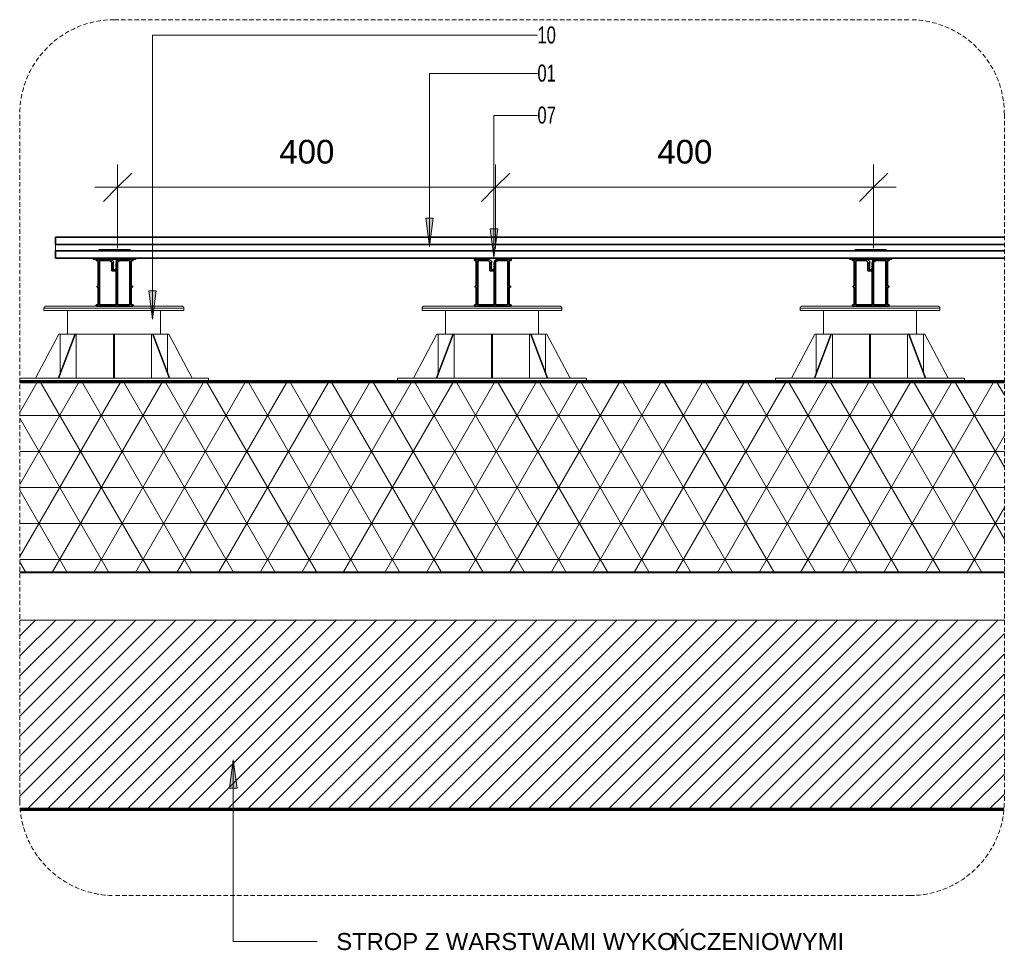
# Model space of a CAD drawing. Header units: millimetres. Extents: x -260 to 4465, y -758 to 3413.
# Tile 1 of 2: x -260 to 782, y -751 to 233. Entities that reach past the tile are written whole.
import ezdxf

# ---------------------------------------------------------------- set-up
doc = ezdxf.new("R2010")
doc.units = ezdxf.units.MM
doc.linetypes.add('Ukryty', pattern=[7.14375, 4.7625, -2.38125])
for name, color, linetype, lineweight in [('A-ANNO-DIMS', 211, 'Continuous', 9), ('A-ANNO-DIMS-10', 211, 'Continuous', 9), ('A-ANNO-IDEN', 131, 'Continuous', 9), ('A-DETL-HDLN', 90, 'Ukryty', 18), ('A-FLOR', 192, 'Continuous', 18), ('A-FLOR-MCUT', 51, 'Continuous', 18), ('A-FLOR-PATT', 8, 'Continuous', 70), ('A-GENM', 13, 'Continuous', 18), ('G-ANNO-TEXT', 231, 'Continuous', 9)]:
    doc.layers.add(name, color=color, linetype=linetype, lineweight=lineweight)
doc.styles.add('Arial', font='arial.ttf', dxfattribs={"width": 0.7, "height": 18})
doc.styles.add('Arial_1', font='arial.ttf', dxfattribs={"height": 18})
doc.styles.add('Arial_2', font='arial.ttf', dxfattribs={"height": 25})
doc.dimstyles.new('Przekątna_-_2_5_mm_Arial', dxfattribs={"dimscale": 304.8, "dimtxt": 25.506485, "dimasz": 0.098425, "dimexe": 0.07874, "dimexo": 0.049213, "dimgap": 0.057415, "dimtad": 1, "dimdec": 0, "dimzin": 0, "dimdsep": 46, "dimtxsty": 'Arial_2', "dimblk1": 'OBLIQUE', "dimblk2": 'OBLIQUE', "dimsah": 1, "dimcen": 0.09, "dimdle": 0.07874, "dimazin": 0, "dimtfac": 1, "dimtdec": 4, "dimtix": 1, "dimtmove": 0, "dimatfit": 3, "dimfxl": 1, "dimtvp": 1, "dimtfill": 1, "dimtolj": 1, "dimtzin": 0, "dimarcsym": 2})

# ---------------------------------------------------------------- blocks, each defined once
blk = doc.blocks.new('Legar LD5039ALU - Legar LD5039ALU-352915-Przekrój 3 _ odwołanie 1')
at = {"layer": 'A-GENM', "lineweight": 35}
for p, q in [((636.4, -20), (620.9, -20)), ((620.9, -20), (620.9, -21.5)), ((639.6, -23.1), (636.4, -20)), ((644.5, -20), (641.7, -22.7)), ((659.9, -20), (644.5, -20)), ((659.9, -21.5), (659.9, -20)), ((620.9, -21.5), (622.9, -21.5)), ((622.9, -21.5), (622.9, -48.7)), ((624.4, -68.5), (624.4, -21.5)), ((624.4, -21.5), (635.4, -21.5)), ((635.4, -21.5), (637.4, -23.4)), ((637.4, -23.4), (637.4, -32.5)), ((638.5, -24.2), (639.6, -23.1)), ((639.3, -25.1), (638.5, -24.2)), ((638.5, -27.4), (639.3, -26.6)), ((639.3, -28.3), (638.5, -27.4)), ((638.5, -29.1), (639.3, -28.3)), ((639.3, -29.9), (638.5, -29.1)), ((638.6, -25.8), (639.3, -25.1)), ((639.3, -26.6), (638.6, -25.8)), ((638.6, -30.6), (639.3, -29.9)), ((639.4, -31.4), (638.6, -30.6)), ((642.2, -24.9), (641.4, -25.7)), ((641.4, -25.7), (642.2, -26.5)), ((642.2, -26.5), (641.4, -27.3)), ((641.4, -27.3), (642.2, -28.1)), ((642.3, -23.3), (641.5, -24.1)), ((641.5, -24.1), (642.2, -24.9)), ((642.2, -28.1), (641.5, -28.9)), ((641.5, -28.9), (642.3, -29.8)), ((642.3, -29.8), (641.5, -30.6)), ((641.5, -30.6), (642.4, -31.4)), ((641.7, -22.7), (642.3, -23.3)), ((643.4, -23.4), (645.5, -21.5)), ((643.4, -68.5), (643.4, -23.4)), ((645.5, -21.5), (656.4, -21.5)), ((656.4, -21.5), (656.4, -68.5)), ((657.9, -48.6), (657.9, -21.5)), ((657.9, -21.5), (659.9, -21.5)), ((637.4, -32.5), (641.9, -32.5)), ((642.4, -31.4), (639.4, -31.4)), ((641.9, -32.5), (641.9, -68.5)), ((622.9, -48.7), (621.8, -48.7)), ((621.8, -48.7), (621.8, -49.7)), ((621.8, -49.7), (622.9, -49.7)), ((622.9, -49.7), (622.9, -68.4)), ((659.3, -48.6), (657.9, -48.6)), ((657.9, -68.5), (657.9, -49.7)), ((657.9, -49.7), (659.3, -49.7)), ((659.3, -49.7), (659.3, -48.6)), ((622.9, -68.4), (620.9, -68.4)), ((620.9, -68.4), (620.9, -69.2)), ((621.8, -70), (659.3, -70)), ((641.9, -68.5), (624.4, -68.5)), ((656.4, -68.5), (643.4, -68.5)), ((659.9, -68.5), (657.9, -68.5)), ((659.9, -69.3), (659.9, -68.5))]:
    blk.add_line(p, q, dxfattribs=at)
for centre, radius, start, end in [((621.8, -69), 0.954, 188.6752, 269.1852), ((659.2, -69.3), 0.679, 280.2968, 358.5006)]:
    blk.add_arc(centre, radius, start, end, dxfattribs=at)
blk = doc.blocks.new('Deska LD14022 - Deska LD14022-352578-Przekrój 3 _ odwołanie 1')
at = {"layer": 'A-GENM'}
blk.add_line((-222.3, -11.5), (-222.3, -4.5), dxfattribs=at)
blk = doc.blocks.new('Deska LD14022 - Deska LD14022-V1-Przekrój 3 _ odwołanie 1')
at = {"layer": 'A-GENM', "lineweight": 35}
for p, q in [((781.7, 3), (-222.3, 3)), ((-222.3, 3), (-222.3, -4.5)), ((-222.3, -4.5), (781.7, -4.5)), ((781.7, -11.5), (-222.3, -11.5)), ((-222.3, -11.5), (-222.3, -19)), ((-222.3, -19), (781.7, -19))]:
    blk.add_line(p, q, dxfattribs=at)
blk = doc.blocks.new('Podparcie legarow - Podparcie legarow-357588-Przekrój 3 _ odwołanie 1')
at = {"layer": 'A-GENM'}
for p, q in [((-234.5, -72), (-234.5, -74.5)), ((-160.5, -72), (-234.5, -72)), ((-178.3, -70), (-232.3, -70)), ((-86.5, -72), (-160.5, -72)), ((-88.7, -70), (-140.7, -70)), ((-86.5, -74.5), (-86.5, -72)), ((-160.5, -74.5), (-234.5, -74.5)), ((-209.7, -74.5), (-209.7, -99.5)), ((-86.5, -74.5), (-160.5, -74.5)), ((-111.2, -99.5), (-111.2, -74.5)), ((-243.4, -145.9), (-218.7, -99.5)), ((-202, -99.5), (-219.5, -145.9)), ((-218.8, -145.9), (-201.3, -99.5)), ((-218.7, -99.5), (-217.3, -99.5)), ((-217.3, -140.1), (-217.3, -99.5)), ((-217.3, -99.5), (-217.3, -140.1)), ((-202.1, -99.5), (-217.3, -99.5)), ((-217.3, -99.5), (-217.1, -99.5)), ((-202, -99.5), (-201.3, -99.5)), ((-201.3, -99.5), (-200.3, -99.5)), ((-200.3, -145.9), (-200.3, -99.5)), ((-161, -99.5), (-200.3, -99.5)), ((-161, -99.5), (-160, -99.5)), ((-161, -99.5), (-161, -145.9)), ((-160, -145.9), (-160, -99.5)), ((-120.7, -99.5), (-160, -99.5)), ((-120.7, -145.9), (-120.7, -99.5)), ((-120.7, -99.5), (-119.7, -99.5)), ((-119.7, -99.5), (-119, -99.5)), ((-119.7, -99.5), (-102.2, -145.9)), ((-101.5, -145.9), (-119, -99.5)), ((-103.7, -99.5), (-118.9, -99.5)), ((-103.7, -140.1), (-103.7, -99.5)), ((-103.7, -99.5), (-102.3, -99.5)), ((-102.3, -99.5), (-77.6, -145.9)), ((-160.5, -145.9), (-260.2, -145.9)), ((-60.7, -145.9), (-160.5, -145.9)), ((-60.5, -150), (-60.5, -145.9))]:
    blk.add_line(p, q, dxfattribs=at)
at = {"layer": 'A-GENM', "flags": 128}
for points in [[(-234.5, -72), (-234.5, -71.9), (-234.5, -71.8), (-234.5, -71.7), (-234.4, -71.6), (-234.4, -71.5), (-234.4, -71.5), (-234.4, -71.4), (-234.3, -71.3), (-234.3, -71.2), (-234.3, -71.2), (-234.2, -71.1), (-234.2, -71), (-234.1, -70.9), (-234.1, -70.9), (-234, -70.8), (-234, -70.7), (-233.9, -70.7), (-233.9, -70.6), (-233.8, -70.5), (-233.7, -70.5), (-233.7, -70.4), (-233.6, -70.4), (-233.5, -70.3), (-233.5, -70.3), (-233.4, -70.3), (-233.3, -70.2), (-233.2, -70.2), (-233.2, -70.1), (-233.1, -70.1), (-233, -70.1), (-232.9, -70.1), (-232.8, -70), (-232.7, -70), (-232.7, -70), (-232.6, -70), (-232.5, -70), (-232.4, -70), (-232.4, -70)], [(-178.3, -70), (-180.4, -70), (-183.1, -70), (-185.8, -70), (-188.5, -70), (-191.1, -70), (-193.7, -70), (-196.2, -70), (-198.7, -70), (-201.1, -70), (-203.4, -70), (-205.7, -70), (-207.9, -70), (-210, -70), (-212.1, -70), (-214, -70), (-215.9, -70), (-217.7, -70), (-219.4, -70), (-221, -70), (-222.5, -70), (-223.9, -70), (-225.2, -70), (-226.4, -70), (-227.5, -70), (-228.5, -70), (-229.4, -70), (-230.1, -70), (-230.8, -70), (-231.3, -70), (-231.8, -70), (-232.1, -70), (-232.3, -70), (-232.4, -70), (-232.4, -70)], [(-232.4, -70), (-232.3, -70), (-232.1, -70), (-231.9, -70), (-231.5, -70), (-230.9, -70), (-230.3, -70), (-229.6, -70), (-228.7, -70), (-227.8, -70), (-226.7, -70), (-225.5, -70), (-224.3, -70), (-222.9, -70), (-221.4, -70), (-219.8, -70), (-218.1, -70), (-216.4, -70), (-214.5, -70), (-212.6, -70), (-210.6, -70), (-208.5, -70), (-206.3, -70), (-204, -70), (-201.7, -70), (-199.3, -70), (-196.9, -70), (-194.4, -70), (-191.8, -70), (-189.2, -70), (-186.5, -70), (-183.8, -70), (-181.1, -70), (-178.3, -70)], [(-140.8, -70), (-140.6, -70), (-137.9, -70), (-135.2, -70), (-132.5, -70), (-129.9, -70), (-127.3, -70), (-124.8, -70), (-122.3, -70), (-119.9, -70), (-117.6, -70), (-115.3, -70), (-113.1, -70), (-111, -70), (-108.9, -70), (-107, -70), (-105.1, -70), (-103.3, -70), (-101.6, -70), (-100, -70), (-98.5, -70), (-97.1, -70), (-95.8, -70), (-94.6, -70), (-93.5, -70), (-92.5, -70), (-91.6, -70), (-90.9, -70), (-90.2, -70), (-89.7, -70), (-89.2, -70), (-88.9, -70), (-88.7, -70), (-88.6, -70), (-88.6, -70)], [(-88.6, -70), (-88.7, -70), (-88.8, -70), (-89.1, -70), (-89.5, -70), (-90, -70), (-90.7, -70), (-91.4, -70), (-92.3, -70), (-93.2, -70), (-94.3, -70), (-95.5, -70), (-96.7, -70), (-98.1, -70), (-99.6, -70), (-101.2, -70), (-102.8, -70), (-104.6, -70), (-106.5, -70), (-108.4, -70), (-110.4, -70), (-112.5, -70), (-114.7, -70), (-116.9, -70), (-119.3, -70), (-121.7, -70), (-124.1, -70), (-126.6, -70), (-129.2, -70), (-131.8, -70), (-134.4, -70), (-137.1, -70), (-139.9, -70), (-140.8, -70)], [(-88.6, -70), (-88.5, -70), (-88.4, -70), (-88.4, -70), (-88.3, -70), (-88.2, -70), (-88.1, -70.1), (-88, -70.1), (-87.9, -70.1), (-87.9, -70.1), (-87.8, -70.2), (-87.7, -70.2), (-87.6, -70.2), (-87.6, -70.3), (-87.5, -70.3), (-87.4, -70.4), (-87.3, -70.4), (-87.3, -70.5), (-87.2, -70.5), (-87.1, -70.6), (-87.1, -70.6), (-87, -70.7), (-87, -70.8), (-86.9, -70.8), (-86.9, -70.9), (-86.8, -71), (-86.8, -71), (-86.7, -71.1), (-86.7, -71.2), (-86.7, -71.3), (-86.6, -71.4), (-86.6, -71.4), (-86.6, -71.5), (-86.6, -71.6), (-86.5, -71.7), (-86.5, -71.8), (-86.5, -71.8), (-86.5, -71.9), (-86.5, -72)]]:
    blk.add_lwpolyline(points, dxfattribs=at)
blk = doc.blocks.new('Podparcie legarow - Podparcie legarow-V2-Przekrój 3 _ odwołanie 1')
at = {"layer": 'A-GENM'}
for p, q in [((165.5, -72), (165.5, -74.5)), ((239.5, -72), (165.5, -72)), ((221.7, -70), (167.7, -70)), ((313.5, -72), (239.5, -72)), ((311.3, -70), (259.3, -70)), ((313.5, -74.5), (313.5, -72)), ((239.5, -74.5), (165.5, -74.5)), ((190.3, -74.5), (190.3, -99.5)), ((313.5, -74.5), (239.5, -74.5)), ((288.8, -99.5), (288.8, -74.5)), ((156.6, -145.9), (181.3, -99.5)), ((198, -99.5), (180.5, -145.9)), ((181.2, -145.9), (198.7, -99.5)), ((181.3, -99.5), (182.7, -99.5)), ((182.7, -140.1), (182.7, -99.5)), ((182.7, -99.5), (182.7, -140.1)), ((197.9, -99.5), (182.7, -99.5)), ((182.7, -99.5), (182.9, -99.5)), ((198, -99.5), (198.7, -99.5)), ((198.7, -99.5), (199.7, -99.5)), ((199.7, -145.9), (199.7, -99.5)), ((239, -99.5), (199.7, -99.5)), ((239, -99.5), (240, -99.5)), ((239, -99.5), (239, -145.9)), ((240, -145.9), (240, -99.5)), ((279.3, -99.5), (240, -99.5)), ((279.3, -145.9), (279.3, -99.5)), ((279.3, -99.5), (280.3, -99.5)), ((280.3, -99.5), (281, -99.5)), ((280.3, -99.5), (297.8, -145.9)), ((298.5, -145.9), (281, -99.5)), ((296.3, -99.5), (281.1, -99.5)), ((296.3, -140.1), (296.3, -99.5)), ((296.3, -99.5), (297.7, -99.5)), ((297.7, -99.5), (322.4, -145.9)), ((139.5, -145.9), (139.5, -150)), ((239.5, -145.9), (139.7, -145.9)), ((339.3, -145.9), (239.5, -145.9)), ((339.5, -150), (339.5, -145.9))]:
    blk.add_line(p, q, dxfattribs=at)
at = {"layer": 'A-GENM', "flags": 128}
for points in [[(165.5, -72), (165.5, -71.9), (165.5, -71.8), (165.5, -71.7), (165.6, -71.6), (165.6, -71.5), (165.6, -71.5), (165.6, -71.4), (165.7, -71.3), (165.7, -71.2), (165.7, -71.2), (165.8, -71.1), (165.8, -71), (165.9, -70.9), (165.9, -70.9), (166, -70.8), (166, -70.7), (166.1, -70.7), (166.1, -70.6), (166.2, -70.5), (166.3, -70.5), (166.3, -70.4), (166.4, -70.4), (166.5, -70.3), (166.5, -70.3), (166.6, -70.3), (166.7, -70.2), (166.8, -70.2), (166.8, -70.1), (166.9, -70.1), (167, -70.1), (167.1, -70.1), (167.2, -70), (167.3, -70), (167.3, -70), (167.4, -70), (167.5, -70), (167.6, -70), (167.6, -70)], [(221.8, -70), (219.6, -70), (216.9, -70), (214.2, -70), (211.5, -70), (208.9, -70), (206.3, -70), (203.8, -70), (201.3, -70), (198.9, -70), (196.6, -70), (194.3, -70), (192.1, -70), (190, -70), (187.9, -70), (186, -70), (184.1, -70), (182.3, -70), (180.6, -70), (179, -70), (177.5, -70), (176.1, -70), (174.8, -70), (173.6, -70), (172.5, -70), (171.5, -70), (170.6, -70), (169.9, -70), (169.2, -70), (168.7, -70), (168.2, -70), (167.9, -70), (167.7, -70), (167.6, -70), (167.6, -70)], [(167.6, -70), (167.7, -70), (167.9, -70), (168.1, -70), (168.5, -70), (169.1, -70), (169.7, -70), (170.4, -70), (171.3, -70), (172.2, -70), (173.3, -70), (174.5, -70), (175.7, -70), (177.1, -70), (178.6, -70), (180.2, -70), (181.9, -70), (183.6, -70), (185.5, -70), (187.4, -70), (189.4, -70), (191.5, -70), (193.7, -70), (196, -70), (198.3, -70), (200.7, -70), (203.1, -70), (205.6, -70), (208.2, -70), (210.8, -70), (213.5, -70), (216.2, -70), (218.9, -70), (221.7, -70)], [(311.4, -70), (311.3, -70), (311.2, -70), (310.9, -70), (310.5, -70), (310, -70), (309.3, -70), (308.6, -70), (307.7, -70), (306.8, -70), (305.7, -70), (304.5, -70), (303.3, -70), (301.9, -70), (300.4, -70), (298.8, -70), (297.2, -70), (295.4, -70), (293.5, -70), (291.6, -70), (289.6, -70), (287.5, -70), (285.3, -70), (283.1, -70), (280.7, -70), (278.3, -70), (275.9, -70), (273.4, -70), (270.8, -70), (268.2, -70), (265.6, -70), (262.9, -70), (260.1, -70), (259.3, -70)], [(259.4, -70), (262.1, -70), (264.8, -70), (267.5, -70), (270.1, -70), (272.7, -70), (275.2, -70), (277.7, -70), (280.1, -70), (282.4, -70), (284.7, -70), (286.9, -70), (289, -70), (291.1, -70), (293, -70), (294.9, -70), (296.7, -70), (298.4, -70), (300, -70), (301.5, -70), (302.9, -70), (304.2, -70), (305.4, -70), (306.5, -70), (307.5, -70), (308.4, -70), (309.1, -70), (309.8, -70), (310.3, -70), (310.8, -70), (311.1, -70), (311.3, -70), (311.4, -70), (311.4, -70)], [(311.4, -70), (311.5, -70), (311.6, -70), (311.6, -70), (311.7, -70), (311.8, -70), (311.9, -70.1), (312, -70.1), (312.1, -70.1), (312.1, -70.1), (312.2, -70.2), (312.3, -70.2), (312.4, -70.2), (312.4, -70.3), (312.5, -70.3), (312.6, -70.4), (312.7, -70.4), (312.7, -70.5), (312.8, -70.5), (312.9, -70.6), (312.9, -70.6), (313, -70.7), (313, -70.8), (313.1, -70.8), (313.1, -70.9), (313.2, -71), (313.2, -71), (313.3, -71.1), (313.3, -71.2), (313.3, -71.3), (313.4, -71.4), (313.4, -71.4), (313.4, -71.5), (313.4, -71.6), (313.5, -71.7), (313.5, -71.8), (313.5, -71.8), (313.5, -71.9), (313.5, -72)]]:
    blk.add_lwpolyline(points, dxfattribs=at)
blk = doc.blocks.new('Podparcie legarow - Podparcie legarow-V3-Przekrój 3 _ odwołanie 1')
at = {"layer": 'A-GENM'}
for p, q in [((565.5, -72), (565.5, -74.5)), ((639.5, -72), (565.5, -72)), ((621.8, -70), (567.7, -70)), ((713.5, -72), (639.5, -72)), ((711.3, -70), (659.3, -70)), ((713.5, -74.5), (713.5, -72)), ((639.5, -74.5), (565.5, -74.5)), ((590.3, -74.5), (590.3, -99.5)), ((713.5, -74.5), (639.5, -74.5)), ((688.8, -99.5), (688.8, -74.5)), ((556.6, -145.9), (581.3, -99.5)), ((598, -99.5), (580.5, -145.9)), ((581.2, -145.9), (598.7, -99.5)), ((581.3, -99.5), (582.7, -99.5)), ((582.7, -140.1), (582.7, -99.5)), ((582.7, -99.5), (582.7, -140.1)), ((597.9, -99.5), (582.7, -99.5)), ((582.7, -99.5), (582.9, -99.5)), ((598, -99.5), (598.7, -99.5)), ((598.7, -99.5), (599.7, -99.5)), ((599.7, -145.9), (599.7, -99.5)), ((639, -99.5), (599.7, -99.5)), ((639, -99.5), (640, -99.5)), ((639, -99.5), (639, -145.9)), ((640, -145.9), (640, -99.5)), ((679.3, -99.5), (640, -99.5)), ((679.3, -145.9), (679.3, -99.5)), ((679.3, -99.5), (680.3, -99.5)), ((680.3, -99.5), (681, -99.5)), ((680.3, -99.5), (697.8, -145.9)), ((698.5, -145.9), (681, -99.5)), ((696.3, -99.5), (681.1, -99.5)), ((696.3, -140.1), (696.3, -99.5)), ((696.3, -99.5), (697.7, -99.5)), ((697.7, -99.5), (722.4, -145.9)), ((539.5, -145.9), (539.5, -150)), ((639.5, -145.9), (539.7, -145.9)), ((739.3, -145.9), (639.5, -145.9)), ((739.5, -150), (739.5, -145.9))]:
    blk.add_line(p, q, dxfattribs=at)
at = {"layer": 'A-GENM', "flags": 128}
for points in [[(565.5, -72), (565.5, -71.9), (565.5, -71.8), (565.5, -71.7), (565.6, -71.6), (565.6, -71.5), (565.6, -71.5), (565.6, -71.4), (565.7, -71.3), (565.7, -71.2), (565.7, -71.2), (565.8, -71.1), (565.8, -71), (565.9, -70.9), (565.9, -70.9), (566, -70.8), (566, -70.7), (566.1, -70.7), (566.1, -70.6), (566.2, -70.5), (566.3, -70.5), (566.3, -70.4), (566.4, -70.4), (566.5, -70.3), (566.5, -70.3), (566.6, -70.3), (566.7, -70.2), (566.8, -70.2), (566.8, -70.1), (566.9, -70.1), (567, -70.1), (567.1, -70.1), (567.2, -70), (567.3, -70), (567.3, -70), (567.4, -70), (567.5, -70), (567.6, -70), (567.6, -70)], [(621.8, -70), (619.6, -70), (616.9, -70), (614.2, -70), (611.5, -70), (608.9, -70), (606.3, -70), (603.8, -70), (601.3, -70), (598.9, -70), (596.6, -70), (594.3, -70), (592.1, -70), (590, -70), (587.9, -70), (586, -70), (584.1, -70), (582.3, -70), (580.6, -70), (579, -70), (577.5, -70), (576.1, -70), (574.8, -70), (573.6, -70), (572.5, -70), (571.5, -70), (570.6, -70), (569.9, -70), (569.2, -70), (568.7, -70), (568.2, -70), (567.9, -70), (567.7, -70), (567.6, -70), (567.6, -70)], [(567.6, -70), (567.7, -70), (567.9, -70), (568.1, -70), (568.5, -70), (569.1, -70), (569.7, -70), (570.4, -70), (571.3, -70), (572.2, -70), (573.3, -70), (574.5, -70), (575.7, -70), (577.1, -70), (578.6, -70), (580.2, -70), (581.9, -70), (583.6, -70), (585.5, -70), (587.4, -70), (589.4, -70), (591.5, -70), (593.7, -70), (596, -70), (598.3, -70), (600.7, -70), (603.1, -70), (605.6, -70), (608.2, -70), (610.8, -70), (613.5, -70), (616.2, -70), (618.9, -70), (621.7, -70)], [(711.4, -70), (711.3, -70), (711.2, -70), (710.9, -70), (710.5, -70), (710, -70), (709.3, -70), (708.6, -70), (707.7, -70), (706.8, -70), (705.7, -70), (704.5, -70), (703.3, -70), (701.9, -70), (700.4, -70), (698.8, -70), (697.2, -70), (695.4, -70), (693.5, -70), (691.6, -70), (689.6, -70), (687.5, -70), (685.3, -70), (683.1, -70), (680.7, -70), (678.3, -70), (675.9, -70), (673.4, -70), (670.8, -70), (668.2, -70), (665.6, -70), (662.9, -70), (660.1, -70), (659.3, -70)], [(659.4, -70), (662.1, -70), (664.8, -70), (667.5, -70), (670.1, -70), (672.7, -70), (675.2, -70), (677.7, -70), (680.1, -70), (682.4, -70), (684.7, -70), (686.9, -70), (689, -70), (691.1, -70), (693, -70), (694.9, -70), (696.7, -70), (698.4, -70), (700, -70), (701.5, -70), (702.9, -70), (704.2, -70), (705.4, -70), (706.5, -70), (707.5, -70), (708.4, -70), (709.1, -70), (709.8, -70), (710.3, -70), (710.8, -70), (711.1, -70), (711.3, -70), (711.4, -70), (711.4, -70)], [(711.4, -70), (711.5, -70), (711.6, -70), (711.6, -70), (711.7, -70), (711.8, -70), (711.9, -70.1), (712, -70.1), (712.1, -70.1), (712.1, -70.1), (712.2, -70.2), (712.3, -70.2), (712.4, -70.2), (712.4, -70.3), (712.5, -70.3), (712.6, -70.4), (712.7, -70.4), (712.7, -70.5), (712.8, -70.5), (712.9, -70.6), (712.9, -70.6), (713, -70.7), (713, -70.8), (713.1, -70.8), (713.1, -70.9), (713.2, -71), (713.2, -71), (713.3, -71.1), (713.3, -71.2), (713.3, -71.3), (713.4, -71.4), (713.4, -71.4), (713.4, -71.5), (713.4, -71.6), (713.5, -71.7), (713.5, -71.8), (713.5, -71.8), (713.5, -71.9), (713.5, -72)]]:
    blk.add_lwpolyline(points, dxfattribs=at)
blk = doc.blocks.new('Klips montażowy - Klips montażowy-338564-Przekrój 3 _ odwołanie 1')
at = {"layer": 'A-GENM', "lineweight": 35}
for p, q in [((656.8, -10.3), (623.8, -10.3)), ((623.8, -10.3), (623.8, -11.3)), ((656.8, -11.3), (656.8, -10.3)), ((623.8, -19), (617.8, -19)), ((617.8, -19), (617.8, -20)), ((617.8, -20), (623.8, -20)), ((623.8, -11.3), (656.8, -11.3)), ((623.8, -20), (623.8, -19)), ((648.3, -19), (632.3, -19)), ((632.3, -19), (632.3, -20)), ((632.3, -20), (648.3, -20)), ((648.3, -20), (648.3, -19)), ((662.8, -19), (656.8, -19)), ((656.8, -19), (656.8, -20)), ((656.8, -20), (662.8, -20)), ((662.8, -20), (662.8, -19))]:
    blk.add_line(p, q, dxfattribs=at)
at = {"layer": 'A-GENM'}
for p, q in [((623.8, -11.5), (623.8, -11.3)), ((629.8, -11.5), (629.8, -11.3)), ((629.8, -19), (629.8, -20)), ((650.8, -11.3), (650.8, -11.5)), ((650.8, -20), (650.8, -19)), ((656.8, -11.3), (656.8, -11.5))]:
    blk.add_line(p, q, dxfattribs=at)
blk = doc.blocks.new('DIMBLOCK1-Przekrój 3 _ odwołanie 1')
at = {"layer": 'A-ANNO-DIMS-10'}
for p, q in [((243.4, -8.4), (243.4, 80)), ((643.4, -8.4), (643.4, 80)), ((667.4, 56), (243.4, 56)), ((243.4, 56), (243.4, -8.4)), ((643.4, 56), (643.4, -8.4))]:
    blk.add_line(p, q, dxfattribs=at)
at = {"layer": 'A-ANNO-DIMS-10', "lineweight": 35}
for p, q in [((243.4, 56), (258.4, 71)), ((643.4, 56), (658.4, 71)), ((243.4, 56), (228.4, 41)), ((643.4, 56), (628.4, 41))]:
    blk.add_line(p, q, dxfattribs=at)
at = {"layer": 'A-ANNO-DIMS-10', "color": 0, "insert": (414.5, 106), "char_height": 25, "width": 69.221, "attachment_point": 1, "line_spacing_factor": 0.941778, "style": 'Arial_2', "bg_fill": 3, "box_fill_scale": 1.25, "bg_fill_color": 256, "bg_fill_true_color": 13158600, "bg_fill_transparency": 0}
blk.add_mtext('400', dxfattribs=at)
blk = doc.blocks.new('_Oblique')
at = {"color": 0, "linetype": 'ByBlock', "lineweight": -2}
blk.add_line((-0.5, -0.5), (0.5, 0.5), dxfattribs=at)
blk = doc.blocks.new('DIMBLOCK2-Przekrój 3 _ odwołanie 1')
at = {"layer": 'A-ANNO-DIMS-10'}
for p, q in [((-156.7, -8.4), (-156.7, 80)), ((243.4, -8.4), (243.4, 80)), ((243.4, 56), (-180.7, 56)), ((-156.7, 56), (-156.7, -8.4)), ((243.4, 56), (243.4, -8.4))]:
    blk.add_line(p, q, dxfattribs=at)
at = {"layer": 'A-ANNO-DIMS-10', "lineweight": 35}
for p, q in [((-156.7, 56), (-141.7, 71)), ((243.4, 56), (258.4, 71)), ((-156.7, 56), (-171.7, 41)), ((243.4, 56), (228.4, 41))]:
    blk.add_line(p, q, dxfattribs=at)
at = {"layer": 'A-ANNO-DIMS-10', "color": 0, "insert": (14.5, 106), "char_height": 25, "width": 69.221, "attachment_point": 1, "line_spacing_factor": 0.941778, "style": 'Arial_2', "bg_fill": 3, "box_fill_scale": 1.25, "bg_fill_color": 256, "bg_fill_true_color": 13158600, "bg_fill_transparency": 0}
blk.add_mtext('400', dxfattribs=at)

msp = doc.modelspace()

# ---------------------------------------------------------------- hatches: boundary and pattern name
at = {"layer": 'A-ANNO-IDEN'}
for points in [[(173.5, -6.8), (177.4, 23.2), (169.5, 23.2)], [(241.6, -17.9), (245.6, 12.1), (237.7, 12.1)], [(-119.8, -83.7), (-115.8, -53.7), (-123.7, -53.7)]]:
    msp.add_hatch(color=256, dxfattribs=at).paths.add_polyline_path(points, flags=0)
at = {"layer": 'A-FLOR-PATT', "lineweight": 18}
h = msp.add_hatch(dxfattribs=at)
h.set_pattern_fill('FP_2', color=256, style=0, pattern_type=2)
h.set_pattern_definition([(0, (3367.668, -376), (0, 38.1), []), (60, (3367.668, -376), (-32.99557, 19.05), []), (120, (3367.668, -376), (-32.99557, -19.05), [])])
h.paths.add_polyline_path([(-209.8, -351), (781.7, -351), (781.7, -151), (-260.1, -151), (-260.1, -351), (-259.3, -351)], flags=0)
h = msp.add_hatch(dxfattribs=at)
h.set_pattern_fill('FP_1', color=256, style=0, pattern_type=2)
h.set_pattern_definition([(45, (3367.668, -376), (-10.6066, 10.6066), [])])
h.paths.add_polyline_path([(781.1, -602), (781.7, -593.4), (781.7, -402), (-260.1, -402), (-260.1, -593.4), (-259.6, -602), (780.8, -602)], flags=0)
at = {"layer": 'G-ANNO-TEXT'}
msp.add_hatch(color=7, dxfattribs=at).paths.add_polyline_path([(-34.2, -549.8), (-38.1, -579.8), (-30.2, -579.8)], flags=0)

# ---------------------------------------------------------------- linework, layer by layer
at = {"layer": 'A-ANNO-IDEN'}
for p, q in [((-119.8, 216.7), (287.6, 216.7)), ((-119.8, -83.7), (-119.8, 216.7)), ((173.5, 176.3), (287.6, 176.3)), ((173.5, -6.8), (173.5, 176.3)), ((241.6, 131.9), (287.6, 131.9)), ((241.6, -17.9), (241.6, 131.9)), ((177.4, 23.2), (169.5, 23.2)), ((169.5, 23.2), (173.5, -6.8)), ((173.5, -6.8), (177.4, 23.2)), ((245.6, 12.1), (237.7, 12.1)), ((237.7, 12.1), (241.6, -17.9)), ((241.6, -17.9), (245.6, 12.1)), ((-115.8, -53.7), (-123.7, -53.7)), ((-123.7, -53.7), (-119.8, -83.7)), ((-119.8, -83.7), (-115.8, -53.7))]:
    msp.add_line(p, q, dxfattribs=at)
at = {"layer": 'A-DETL-HDLN'}
for p, q in [((-160.1, 233.2), (681.7, 233.2)), ((-260.1, -593.4), (-260.1, 133.2)), ((781.7, 133.2), (781.7, -593.4)), ((681.7, -693.4), (-160.1, -693.4))]:
    msp.add_line(p, q, dxfattribs=at)
for centre, start, end in [((-160.1, 133.2), 90, 180), ((681.7, 133.2), 0, 90), ((-160.1, -593.4), 180, 270), ((681.7, -593.4), 270, 360)]:
    msp.add_arc(centre, 100, start, end, dxfattribs=at)
at = {"layer": 'A-FLOR', "lineweight": 70}
for p, q in [((781.7, -150), (-260.1, -150)), ((-259.6, -602), (781.1, -602))]:
    msp.add_line(p, q, dxfattribs=at)
at = {"layer": 'A-FLOR-MCUT'}
for p, q in [((781.7, -151), (-260.1, -151)), ((781.7, -351), (-260.1, -351)), ((781.7, -352), (-260.1, -352)), ((781.7, -402), (-260.1, -402))]:
    msp.add_line(p, q, dxfattribs=at)
at = {"layer": 'G-ANNO-TEXT', "color": 7}
for p, q in [((-34.2, -549.8), (-38.1, -579.8)), ((-30.2, -579.8), (-34.2, -549.8)), ((-34.2, -549.8), (-34.2, -742.1)), ((-38.1, -579.8), (-30.2, -579.8)), ((-34.2, -742.1), (54.5, -742.1))]:
    msp.add_line(p, q, dxfattribs=at)

# ---------------------------------------------------------------- block references
at = {"layer": 'A-GENM'}
for name, p in [('Deska LD14022 - Deska LD14022-V1-Przekrój 3 _ odwołanie 1', (0, 0)), ('Deska LD14022 - Deska LD14022-352578-Przekrój 3 _ odwołanie 1', (0, 0)), ('Klips montażowy - Klips montażowy-338564-Przekrój 3 _ odwołanie 1', (-800.1, 0)), ('Klips montażowy - Klips montażowy-338564-Przekrój 3 _ odwołanie 1', (0, 0)), ('Legar LD5039ALU - Legar LD5039ALU-352915-Przekrój 3 _ odwołanie 1', (-800.1, 0)), ('Legar LD5039ALU - Legar LD5039ALU-352915-Przekrój 3 _ odwołanie 1', (-400, 0)), ('Legar LD5039ALU - Legar LD5039ALU-352915-Przekrój 3 _ odwołanie 1', (0, 0)), ('Podparcie legarow - Podparcie legarow-357588-Przekrój 3 _ odwołanie 1', (0, 0)), ('Podparcie legarow - Podparcie legarow-V2-Przekrój 3 _ odwołanie 1', (0, 0)), ('Podparcie legarow - Podparcie legarow-V3-Przekrój 3 _ odwołanie 1', (0, 0))]:
    msp.add_blockref(name, p, dxfattribs=at)

# ---------------------------------------------------------------- texts
at = {"layer": 'A-ANNO-IDEN', "char_height": 18, "width": 23.57, "attachment_point": 1, "style": 'Arial'}
for s, insert in [('10', (287.6, 226.1)), ('01', (287.6, 185.7)), ('07', (287.6, 141.3))]:
    msp.add_mtext(s, dxfattribs=dict(at, insert=insert))
at = {"layer": 'G-ANNO-TEXT', "color": 7, "char_height": 18, "attachment_point": 1, "style": 'Arial_1'}
for s, insert, width in [('ŃCZENIOWYMI', (430.6, -733.1), 214.852), ('STROP Z WARSTWAMI WYKO', (74.8, -733.1), 431.308)]:
    msp.add_mtext(s, dxfattribs=dict(at, insert=insert, width=width))

# ---------------------------------------------------------------- next in the draw order: dimensions: what is measured, and where the dimension line sits
at = {"layer": 'A-ANNO-DIMS'}
dim = msp.add_linear_dim(base=(243.4, 56), p1=(643.4, -23.4), p2=(243.4, -23.4), dimstyle='Przekątna_-_2_5_mm_Arial', override={"dimpost": '<>', "dimfxl": 400.026553}, dxfattribs=at)
dim.commit()
dim.dimension.update_dxf_attribs({"geometry": 'DIMBLOCK1-Przekrój 3 _ odwołanie 1', "text_midpoint": (443.4, 86.3)})

# ---------------------------------------------------------------- next in the draw order: dimensions: what is measured, and where the dimension line sits
dim = msp.add_linear_dim(base=(-156.7, 56), p1=(243.4, -23.4), p2=(-156.7, -23.4), dimstyle='Przekątna_-_2_5_mm_Arial', override={"dimpost": '<>', "dimfxl": 400.026553}, dxfattribs=at)
dim.commit()
dim.dimension.update_dxf_attribs({"geometry": 'DIMBLOCK2-Przekrój 3 _ odwołanie 1', "text_midpoint": (43.4, 86.3)})

doc.saveas('drawing.dxf')
